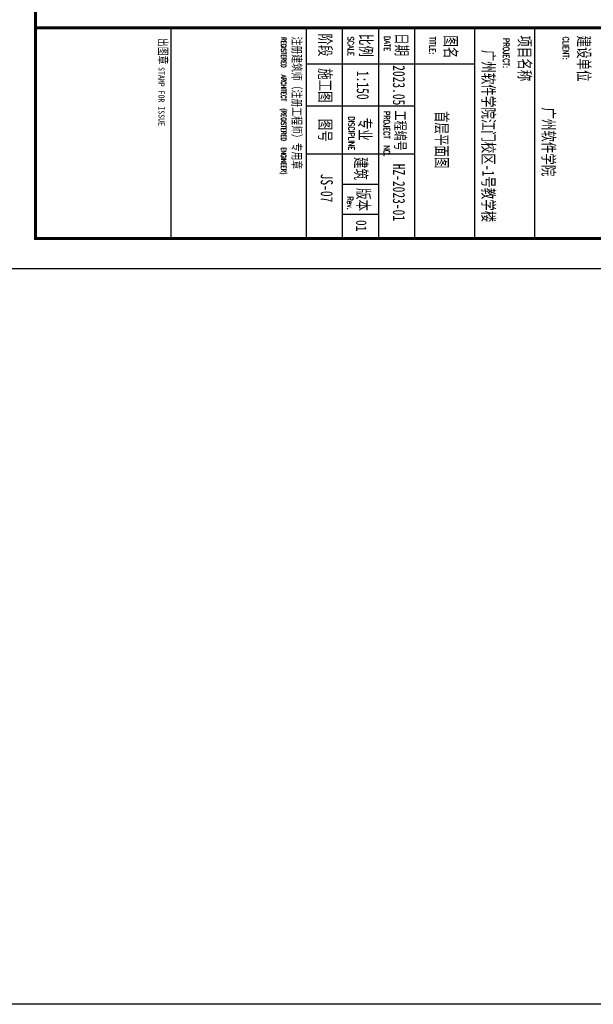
# Model space of a CAD drawing. Extents: x 1779708 to 7299578, y -1121471 to 88434.
# Tile 74 of 100: x 4300947 to 4329555, y -1121471 to -1072383. Entities that reach past the tile are written whole.
import ezdxf

# ---------------------------------------------------------------- set-up
doc = ezdxf.new("R2010")
doc.units = 0
doc.header["$LTSCALE"] = 1000
doc.header["$MEASUREMENT"] = 0
for name, color, linetype in [('PUB_TITLE', 4, 'CONTINUOUS'), ('修改', 6, 'CONTINUOUS'), ('通-图框－文字', 4, 'CONTINUOUS')]:
    doc.layers.add(name, color=color, linetype=linetype)
doc.styles.add('-宋体', font='simhei.ttf', dxfattribs={"width": 0.7})
doc.styles.add('dim_font', font='SIMPLEX.shx', dxfattribs={"width": 0.8})
doc.styles.add('仿宋', font='txt', dxfattribs={"width": 0.7})

# ---------------------------------------------------------------- blocks, each defined once
blk = doc.blocks.new('A$C36B43F05')
at = {"layer": 'PUB_TITLE'}
for p, q in [((8250, 12000), (8250, 1500)), ((16800, 12000), (16800, 1500)), ((18600, 12000), (18600, 1500)), ((20400, 12000), (20400, 1500)), ((20400, 12000), (20400, 1500)), ((20400, 12000), (20400, 1500)), ((20400, 12000), (20400, 1500)), ((23400, 12000), (23400, 1500)), ((26400, 1500), (26400, 12000)), ((26400, 1500), (26400, 12000)), ((26400, 1500), (26400, 12000))]:
    blk.add_line(p, q, dxfattribs=at)
blk.add_lwpolyline([(0, 0), (126150, 0), (126150, 178350), (0, 178350)], close=True, dxfattribs=at)
at = {"layer": 'PUB_TITLE', "const_width": 150}
blk.add_lwpolyline([(1500, 1500), (124650, 1500), (124650, 174600), (1500, 174600)], close=True, dxfattribs=at)
blk.add_lwpolyline([(124650, 12000), (1500, 12000)], dxfattribs=at)
at = {"layer": 'PUB_TITLE'}
for points in [[(15000, 12000), (15000, 1500)], [(20400, 12000), (20400, 1500)], [(23400, 10200), (15000, 10200)], [(20400, 8100), (15000, 8100)], [(20400, 5700), (15000, 5700)], [(18600, 4200), (16800, 4200)], [(18600, 2700), (16800, 2700)]]:
    blk.add_lwpolyline(points, dxfattribs=at)
at = {"layer": '通-图框－文字'}
for s, height, style, width, p in [('出图章', 450, '仿宋', 0.7, (7635, 11501)), ('注册建筑师（注册工程师）专用章', 450, '仿宋', 0.7, (14312, 11568)), ('阶段', 600, '仿宋', 0.7, (15653, 11718)), ('比例', 600, '仿宋', 0.7, (17685, 11703)), ('日期', 600, '仿宋', 0.7, (19469, 11736)), ('图名', 600, '仿宋', 0.7, (21913, 11628)), ('项目名称', 600, '仿宋', 0.7, (25595, 11627)), ('建设单位', 600, '仿宋', 0.7, (28555, 11619)), ('广州软件学院江门校区-1号教学楼', 600, '仿宋', 0.7, (23791, 10903)), ('STAMP FOR ISSUE', 300, '-宋体', 0.8, (7635, 10048)), ('施工图', 600, '仿宋', 0.7, (15653, 9995)), ('2023.05', 600, '仿宋', 0.7, (19329, 10141)), ('1:150', 600, '仿宋', 0.7, (17529, 9856)), ('广州软件学院', 600, '仿宋', 0.7, (26791, 8037)), ('图号', 600, '仿宋', 0.7, (15653, 7469)), ('专业', 600, '仿宋', 0.7, (17639, 7517)), ('工程编号', 525, '仿宋', 0.7, (19437, 7879)), ('建筑', 600, '仿宋', 0.7, (17437, 5563)), ('HZ-2023-01', 600, '仿宋', 0.7, (19329, 5227)), ('版本', 600, '仿宋', 0.7, (17555, 4013)), ('01', 525, '-宋体', 0.8, (17490, 2425))]:
    blk.add_text(s, height=height, rotation=270, dxfattribs=dict(at, style=style, width=width)).set_placement(p)
at = {"layer": '通-图框－文字', "color": 4, "style": 'dim_font', "width": 0.65}
for s, height, p in [('REGISTERED', 240, (13759, 11534)), ('SCALE', 300, (17070, 11569)), ('DATE', 300, (18884, 11598)), ('TITLE:', 300, (21152, 11563)), ('PROJECT:', 300, (24828, 11493)), ('CLIENT:', 300, (27799, 11569)), ('ARCHITECT', 240, (13759, 9671)), ('(REGISTERED', 240, (13759, 7989)), ('DISCIPLINE', 300, (17106, 7587)), ('PROJECT  NO.', 300, (18866, 7857)), ('ENGINEER)', 240, (13759, 6041)), ('Rev.', 300, (17044, 3601))]:
    blk.add_text(s, height=height, rotation=270, dxfattribs=at).set_placement(p)

msp = doc.modelspace()

# ---------------------------------------------------------------- linework, layer by layer
at = {"layer": '修改'}
msp.add_lwpolyline([(4146704.9, -854882.1), (4961941.8, -854882.1), (4961941.8, -1121471.1), (4146704.9, -1121471.1)], close=True, dxfattribs=at)

# ---------------------------------------------------------------- block references
msp.add_blockref('A$C36B43F05', (4300234.8, -1084792.1), dxfattribs=at)

# ---------------------------------------------------------------- texts
at = {"layer": '通-图框－文字', "style": '仿宋', "width": 0.7}
for s, p in [('首层平面图', (4321699.6, -1076934.3)), ('JS-07', (4315964.1, -1080059.5))]:
    msp.add_text(s, height=600, rotation=270, dxfattribs=at).set_placement(p)

doc.saveas('drawing.dxf')
